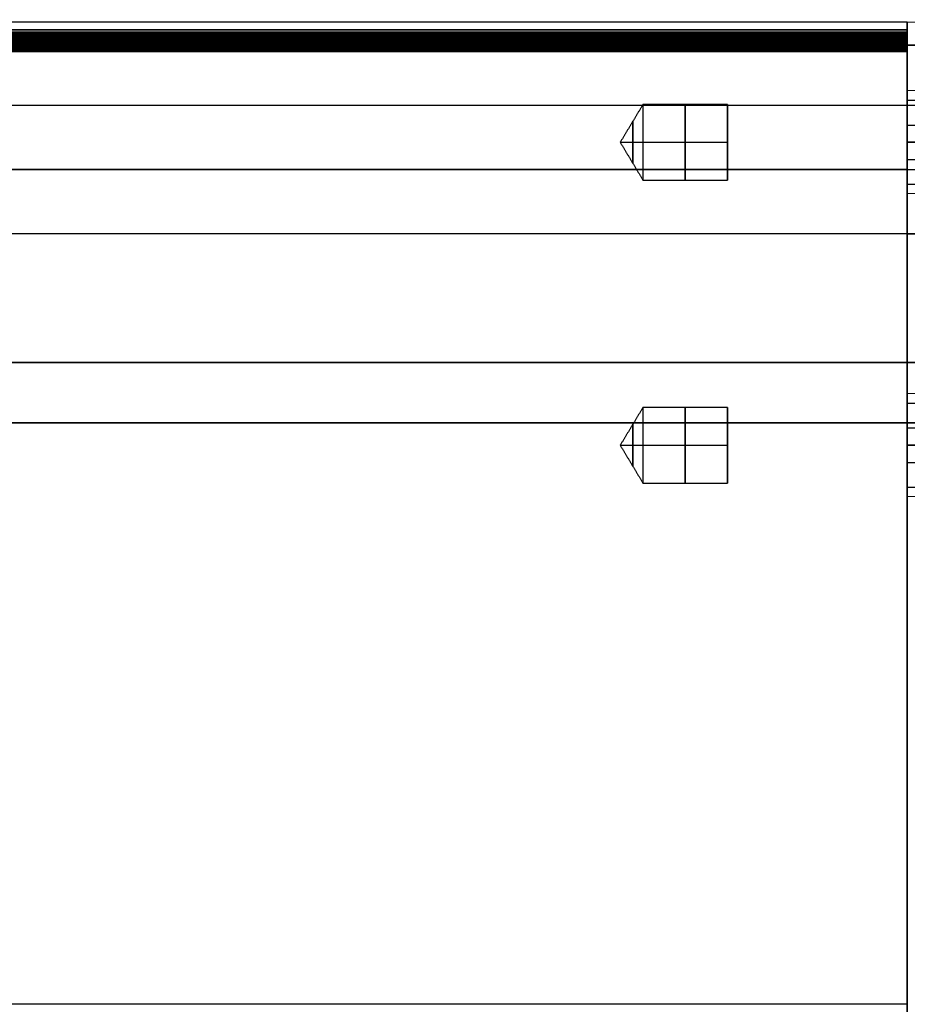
# Model space of a CAD drawing. Header units: millimetres. Extents: x 0 to 290, y -65 to 65.
# Tile 10 of 135: x 145 to 204, y 0 to 65. Entities that reach past the tile are written whole.
import ezdxf

# ---------------------------------------------------------------- set-up
doc = ezdxf.new("R2010")
doc.units = ezdxf.units.MM
doc.layers.add('Layer 01', color=7, linetype='Continuous', true_color=0x000000)

# ---------------------------------------------------------------- blocks, each defined once
blk = doc.blocks.new('Block 01')
at = {"layer": 'Layer 01'}
for p, q in [((250.517, 64.179, 0), (203.5, 65, 0)), ((203.5, 65, 0.002), (203.5, 65, 0.002)), ((203.5, 63.996, 22.924), (78, 63.996, 22.924)), ((203.5, 63.996, -22.923), (78, 63.996, -22.923)), ((203.5, 64.426, -23.948), (203.5, 63.425, -23.948)), ((203.5, 64.426, 23.948), (203.5, 63.425, 23.948)), ((203.5, 64.273, 26.95), (203.5, 64.273, 26.95)), ((203.5, 64.271, 26.992), (203.5, 64.271, 26.992)), ((203.5, 64.102, 29.954), (203.5, 63.1, 29.954)), ((203.5, 64.102, -29.954), (203.5, 63.1, -29.954)), ((203.5, 63.947, -24.933), (203.5, 63.947, -22.924)), ((203.5, 63.947, 22.924), (203.5, 63.947, 24.933)), ((78, 63.672, -28.925), (203.5, 63.672, -28.925)), ((78, 63.662, 28.925), (203.5, 63.662, 28.925)), ((78, 63.427, -23.901), (203.5, 63.427, -23.901)), ((203.5, 63.767, 35.092), (203.5, 63.767, 35.092)), ((203.5, 63.754, 35.281), (203.5, 63.754, 35.281)), ((203.5, 63.63, 28.925), (203.5, 63.63, 30.937)), ((203.5, 63.628, -30.938), (203.5, 63.628, -28.925)), ((78, 63.103, -29.895), (203.5, 63.103, -29.895)), ((210, 60.303, 37), (203.5, 60.473, 37)), ((203.5, 60.473, 37), (203.5, 60.053, 37)), ((191.6, 59.363, 37.955), (191.6, 54.742, 36.045)), ((191.6, 58.007, 34.689), (191.6, 56.098, 39.311)), ((203.5, 58.198, 34.227), (211.6, 58.198, 34.227)), ((184.498, 57.053, 37), (186, 57.053, 39.5)), ((184.498, 57.053, 37), (186, 57.053, 34.5)), ((186, 57.053, 39.5), (191.6, 57.053, 39.5)), ((186, 57.053, 34.5), (191.6, 57.053, 34.5)), ((203.5, 57.053, 40.42), (203.5, 57.053, 40)), ((203.5, 57.053, 34), (203.5, 57.053, 33.58)), ((203.5, 55.907, 39.773), (211.6, 55.907, 39.773)), ((78, 55.249, 42.419), (203.5, 55.249, 42.419)), ((203.5, 55.243, -42.581), (78, 55.243, -42.581)), ((203.5, 55.243, -42.581), (250.517, 55.243, -41.76)), ((203.5, 54.053, 37), (203.5, 53.632, 37)), ((210, 53.803, 37), (203.5, 53.632, 37)), ((203.5, 50.989, -42.581), (250.517, 50.989, -41.76)), ((203.5, 42.489, -56.04), (78, 42.489, -56.04)), ((203.5, 42.489, 50.919), (78, 42.489, 50.919)), ((203.5, 42.489, 55.96), (78, 42.489, 55.96)), ((209.509, 42.384, -60.896), (203.5, 42.489, -61.001)), ((209.509, 42.384, -56.041), (203.5, 42.489, -56.041)), ((203.5, 42.489, -51.081), (209.509, 42.384, -51.081)), ((250.517, 41.668, 55.96), (203.5, 42.489, 55.96)), ((203.5, 41.951, -63.005), (203.5, 41.95, -63.005)), ((203.5, 40.521, -64.446), (203.5, 40.521, -64.446)), ((210, 40.25, -57.053), (203.5, 40.42, -57.053)), ((203.5, 40.42, -57.053), (203.5, 40, -57.053)), ((191.6, 39.311, -56.098), (191.6, 34.689, -58.007)), ((191.6, 37.955, -59.363), (191.6, 36.045, -54.742)), ((203.5, 38.146, -59.825), (211.6, 38.146, -59.825)), ((184.498, 37, -57.053), (186, 37, -54.553)), ((184.498, 37, -57.053), (186, 37, -59.553)), ((186, 37, -54.553), (191.6, 37, -54.553)), ((186, 37, -59.553), (191.6, 37, -59.553)), ((203.5, 37, -53.632), (203.5, 37, -54.053)), ((203.5, 37, -60.053), (203.5, 37, -60.473)), ((203.5, 35.854, -54.28), (211.6, 35.854, -54.28)), ((203.5, 34, -57.053), (203.5, 33.58, -57.053)), ((210, 33.75, -57.053), (203.5, 33.58, -57.053)), ((203.5, 0, -65), (135.525, 0, -65))]:
    blk.add_line(p, q, dxfattribs=at)
at = {"layer": 'Layer 01', "extrusion": (1, 2.72574e-14, 1.21652e-19)}
blk.add_arc((-435.001, 0, 203.5), 500.001, 357.42705, 2.57346, dxfattribs=at)
at = {"layer": 'Layer 01', "extrusion": (-1, 0, 0)}
for centre, radius, start, end in [((435, 0, -203.5), 500, 177.42702, 180), ((-63.996, 22.424, -203.5), 0.5, 89.90466, 176.96072), ((-63.996, -22.423, -203.5), 0.5, 182.81293, 270.06107), ((-63.853, -25.424, -203.5), 0.5, 92.37399, 180), ((-63.853, -25.424, -203.5), 0.5, 180, 182.70109), ((-63.853, 25.424, -203.5), 0.5, 177.08244, 177.56), ((-63.511, -31.424, -203.5), 0.5, 93.00844, 180), ((-63.511, -31.424, -203.5), 0.5, 180, 183.44129), ((435, 0, -203.5), 499, 177.19718, 177.31202), ((435, 0, -203.5), 499, 176.5079, 176.62282), ((-57.053, 37, -203.5), 3, 157.55172, 337.55172), ((-57.053, 37, -186), 2.5, 180, 0), ((-57.053, 37, -191.6), 2.5, 360, 180), ((-57.053, 37, -191.6), 2.5, 180, 0), ((-37, -57.053, -203.5), 3, 157.55172, 337.55172), ((-37, -57.053, -186), 2.5, 180, 0), ((-37, -57.053, -191.6), 2.5, 0, 180), ((-37, -57.053, -191.6), 2.5, 180, 0)]:
    blk.add_arc(centre, radius, start, end, dxfattribs=at)
at = {"layer": 'Layer 01', "extrusion": (1, 0, 0)}
for centre, radius, start, end in [((-435, 0, 203.5), 500, 357.42702, 360), ((63.996, 22.424, 203.5), 0.5, 2.57298, 3.03928), ((-435, 0, 203.5), 500, 2.91756, 3.26229), ((-435, 0, 203.5), 500, 356.73771, 357.08244), ((-435, 0, 203.5), 500, 355.53885, 356.39316), ((-435, 0, 203.5), 500, 3.6068, 4.4425), ((63.633, 29.425, 203.5), 0.5, 183.37718, 270), ((57.053, 37, 203.5), 3.42, 270, 90), ((57.053, 37, 186), 2.5, 0, 180), ((57.053, 37, 188.8), 2.5, 0, 180), ((57.053, 37, 188.8), 2.5, 180, 0), ((57.053, 37, 203.5), 3, 22.44828, 202.44828), ((59.497, -38.581, 203.5), 4, 270, 270.00796), ((57.053, 37, 185.324), 1.375, 0, 180), ((57.053, 37, 185.324), 1.375, 180, 0), ((57.053, 37, 203.5), 3.42, 90, 270), ((50.989, -51.081, 203.5), 8.5, 90, 180), ((50.989, 50.919, 203.5), 8.5, 179.99995, 270), ((38.489, 61, 203.5), 4, 0, 0.00886), ((37, -57.053, 203.5), 3.42, 270, 90), ((37, -57.053, 203.5), 3, 22.44828, 202.44828), ((37, -57.053, 186), 2.5, 0, 180), ((37, -57.053, 188.8), 2.5, 0, 180), ((37, -57.053, 188.8), 2.5, 180, 0), ((37, -57.053, 185.324), 1.375, 0, 180), ((37, -57.053, 185.324), 1.375, 180, 0), ((37, -57.053, 203.5), 3.42, 90, 270)]:
    blk.add_arc(centre, radius, start, end, dxfattribs=at)
at = {"layer": 'Layer 01', "extrusion": (1, 6.27918e-12, -3.01091e-13)}
blk.add_arc((-435, 0, 203.5), 500, 357.08267, 357.4268, dxfattribs=at)
at = {"layer": 'Layer 01', "extrusion": (1, 6.30825e-12, 3.02486e-13)}
blk.add_arc((-435, 0, 203.5), 500, 2.57346, 2.9171, dxfattribs=at)
at = {"layer": 'Layer 01', "extrusion": (1, -6.47575e-09, 2.91002e-10)}
blk.add_arc((63.996, -22.423, 203.5), 0.5, 357.18707, 357.42702, dxfattribs=at)
at = {"layer": 'Layer 01', "extrusion": (-1, -6.26949e-11, 3.28387e-17)}
blk.add_arc((-63.853, 25.424, -203.5), 0.5, 177.56, 180, dxfattribs=at)
at = {"layer": 'Layer 01', "extrusion": (-1, -5.9252e-14, 0)}
blk.add_arc((-63.853, 25.424, -203.5), 0.5, 180, 267.67028, dxfattribs=at)
at = {"layer": 'Layer 01', "extrusion": (-1, -6.2482e-12, -3.37267e-13)}
blk.add_arc((435, 0, -203.5), 500, 176.73764, 177.0829, dxfattribs=at)
at = {"layer": 'Layer 01', "extrusion": (1, 6.30416e-12, -3.78353e-13)}
blk.add_arc((-435, 0, 203.5), 500, 356.39333, 356.73754, dxfattribs=at)
at = {"layer": 'Layer 01', "extrusion": (1, 6.30416e-12, 3.78353e-13)}
blk.add_arc((-435, 0, 203.5), 500, 3.26236, 3.60678, dxfattribs=at)
at = {"layer": 'Layer 01', "extrusion": (1, -1.03195e-08, 5.88201e-10)}
blk.add_arc((63.691, -28.425, 203.5), 0.5, 356.5477, 356.73771, dxfattribs=at)
at = {"layer": 'Layer 01', "extrusion": (-1, 2.61743e-29, -2.78009e-29)}
blk.add_arc((-63.691, -28.425, -203.5), 0.5, 183.4523, 270, dxfattribs=at)
at = {"layer": 'Layer 01', "extrusion": (-1, -5.33349e-13, -4.14317e-14)}
blk.add_arc((435.109, -0.007, -203.5), 500.109, 175.5576, 176.39322, dxfattribs=at)
at = {"layer": 'Layer 01', "extrusion": (-1, -1.13776e-16, 7.23709e-15)}
blk.add_arc((-38.489, -61, -203.5), 4, 180.14871, 269.09931, dxfattribs=at)
at = {"layer": 'Layer 01'}
for points, degree in [([(203.5, 65, 0), (140.75, 65, 0), (78, 65, 0)], 2), ([(78, 64.496, 22.446), (140.75, 64.496, 22.446), (203.5, 64.496, 22.446)], 2), ([(203.5, 64.496, -22.446), (140.75, 64.496, -22.446), (78, 64.496, -22.446)], 2), ([(203.5, 64.353, -25.424), (140.75, 64.353, -25.424), (78, 64.353, -25.424)], 2), ([(203.5, 64.353, 25.424), (140.75, 64.353, 25.424), (78, 64.353, 25.424)], 2), ([(78, 64.352, 25.45), (140.75, 64.352, 25.45), (203.5, 64.352, 25.45)], 2), ([(78, 64.352, -25.45), (140.75, 64.352, -25.45), (203.5, 64.352, -25.45)], 2), ([(203.5, 64.273, 26.952), (140.75, 64.273, 26.952), (78, 64.273, 26.952)], 2), ([(203.5, 64.273, -26.952), (140.75, 64.273, -26.952), (78, 64.273, -26.952)], 2), ([(78, 64.19, 28.453), (140.75, 64.19, 28.453), (203.5, 64.19, 28.453)], 2), ([(203.5, 64.19, -28.453), (140.75, 64.19, -28.453), (78, 64.19, -28.453)], 2), ([(203.5, 64.183, 28.512), (140.75, 64.183, 28.512), (78, 64.183, 28.512)], 2), ([(203.5, 64.169, 28.571), (140.75, 64.169, 28.571), (78, 64.169, 28.571)], 2), ([(203.5, 64.147, 28.629), (140.75, 64.147, 28.629), (78, 64.147, 28.629)], 2), ([(203.5, 64.101, 28.711), (140.75, 64.101, 28.711), (78, 64.101, 28.711)], 2), ([(203.5, 64.034, 28.788), (140.75, 64.034, 28.788), (78, 64.034, 28.788)], 2), ([(203.5, 64.011, -31.424), (140.75, 64.011, -31.424), (78, 64.011, -31.424)], 2), ([(78, 64.01, -31.455), (140.75, 64.01, -31.455), (203.5, 64.01, -31.455)], 2), ([(203.5, 64.01, 31.455), (140.75, 64.01, 31.455), (78, 64.01, 31.455)], 2), ([(203.5, 64.006, 31.358), (140.75, 64.006, 31.358), (78, 64.006, 31.358)], 2), ([(78, 63.996, 22.924), (140.75, 63.996, 22.924), (203.5, 63.996, 22.924)], 2), ([(203.5, 63.996, -22.923), (140.75, 63.996, -22.923), (78, 63.996, -22.923)], 2), ([(203.5, 63.984, 31.261), (140.75, 63.984, 31.261), (78, 63.984, 31.261)], 2), ([(203.5, 63.979, 22.923), (140.75, 63.979, 22.923), (78, 63.979, 22.923)], 2), ([(203.5, 63.979, -22.923), (140.75, 63.979, -22.923), (78, 63.979, -22.923)], 2), ([(78, 63.962, 22.923), (140.75, 63.962, 22.923), (203.5, 63.962, 22.923)], 2), ([(78, 63.962, -22.923), (140.75, 63.962, -22.923), (203.5, 63.962, -22.923)], 2), ([(203.5, 63.961, 28.845), (140.75, 63.961, 28.845), (78, 63.961, 28.845)], 2), ([(203.5, 63.945, 31.176), (140.75, 63.945, 31.176), (78, 63.945, 31.176)], 2), ([(203.5, 63.886, 31.092), (140.75, 63.886, 31.092), (78, 63.886, 31.092)], 2), ([(78, 63.873, -24.924), (140.75, 63.873, -24.924), (203.5, 63.873, -24.924)], 2), ([(203.5, 63.873, 24.924), (140.75, 63.873, 24.924), (78, 63.873, 24.924)], 2), ([(203.5, 63.869, 28.892), (140.75, 63.869, 28.892), (78, 63.869, 28.892)], 2), ([(203.5, 64.19, 28.453), (203.5, 64.19, 28.454), (203.5, 64.19, 28.454), (203.5, 64.19, 28.454)], 3), ([(203.5, 64.01, 31.454), (203.5, 64.01, 31.454), (203.5, 64.01, 31.454), (203.5, 64.01, 31.455)], 3), ([(203.5, 63.996, -22.923), (203.5, 63.985, -22.923), (203.5, 63.973, -22.923), (203.5, 63.962, -22.923)], 3), ([(203.5, 63.962, 22.923), (203.5, 63.973, 22.923), (203.5, 63.984, 22.923), (203.5, 63.996, 22.924)], 3), ([(203.5, 63.819, 31.029), (140.75, 63.819, 31.029), (78, 63.819, 31.029)], 2), ([(203.5, 63.792, 28.915), (140.75, 63.792, 28.915), (78, 63.792, 28.915)], 2), ([(203.5, 63.767, 35.093), (140.75, 63.767, 35.093), (78, 63.767, 35.093)], 2), ([(203.5, 63.763, 22.96), (140.75, 63.763, 22.96), (78, 63.763, 22.96)], 2), ([(203.5, 63.761, -35.174), (140.75, 63.761, -35.174), (78, 63.761, -35.174)], 2), ([(203.5, 63.73, 30.974), (140.75, 63.73, 30.974), (78, 63.73, 30.974)], 2), ([(203.5, 63.696, 30.959), (140.75, 63.696, 30.959), (78, 63.696, 30.959)], 2), ([(78, 63.691, 28.925), (140.75, 63.691, 28.925), (203.5, 63.691, 28.925)], 2), ([(203.5, 63.691, -28.925), (140.75, 63.691, -28.925), (78, 63.691, -28.925)], 2), ([(203.5, 63.69, 24.877), (140.75, 63.69, 24.877), (78, 63.69, 24.877)], 2), ([(203.5, 63.69, -24.877), (140.75, 63.69, -24.877), (78, 63.69, -24.877)], 2), ([(78, 63.653, -28.925), (140.75, 63.653, -28.925), (203.5, 63.653, -28.925)], 2), ([(203.5, 63.653, 30.944), (140.75, 63.653, 30.944), (78, 63.653, 30.944)], 2), ([(78, 63.633, 28.925), (140.75, 63.633, 28.925), (203.5, 63.633, 28.925)], 2), ([(203.5, 63.606, 23.064), (140.75, 63.606, 23.064), (78, 63.606, 23.064)], 2), ([(203.5, 63.606, -23.064), (140.75, 63.606, -23.064), (78, 63.606, -23.064)], 2), ([(203.5, 63.601, 30.931), (140.75, 63.601, 30.931), (78, 63.601, 30.931)], 2), ([(78, 63.542, 30.924), (140.75, 63.542, 30.924), (203.5, 63.542, 30.924)], 2), ([(78, 63.537, -30.924), (140.75, 63.537, -30.924), (203.5, 63.537, -30.924)], 2), ([(203.5, 63.532, 24.761), (140.75, 63.532, 24.761), (78, 63.532, 24.761)], 2), ([(203.5, 63.532, -24.761), (140.75, 63.532, -24.761), (78, 63.532, -24.761)], 2), ([(78, 63.498, 38.729), (140.75, 63.498, 38.729), (203.5, 63.498, 38.729)], 2), ([(78, 63.485, -38.892), (140.75, 63.485, -38.892), (203.5, 63.485, -38.892)], 2), ([(203.5, 63.451, 23.402), (140.75, 63.451, 23.402), (78, 63.451, 23.402)], 2), ([(78, 63.451, -23.402), (140.75, 63.451, -23.402), (203.5, 63.451, -23.402)], 2), ([(203.5, 63.432, 24.594), (140.75, 63.432, 24.594), (78, 63.432, 24.594)], 2), ([(203.5, 63.432, -24.594), (140.75, 63.432, -24.594), (78, 63.432, -24.594)], 2), ([(203.5, 63.427, 23.901), (140.75, 63.427, 23.901), (78, 63.427, 23.901)], 2), ([(203.5, 63.415, -28.977), (140.75, 63.415, -28.977), (78, 63.415, -28.977)], 2), ([(78, 63.403, 24.401), (140.75, 63.403, 24.401), (203.5, 63.403, 24.401)], 2), ([(78, 63.403, -24.401), (140.75, 63.403, -24.401), (203.5, 63.403, -24.401)], 2), ([(203.5, 63.36, 30.878), (140.75, 63.36, 30.878), (78, 63.36, 30.878)], 2), ([(203.5, 63.354, -30.875), (140.75, 63.354, -30.875), (78, 63.354, -30.875)], 2), ([(203.5, 63.291, -29.063), (140.75, 63.291, -29.063), (78, 63.291, -29.063)], 2), ([(203.5, 63.633, 28.925), (203.5, 63.662, 28.925), (203.5, 63.691, 28.925)], 2), ([(203.5, 63.691, -28.925), (203.5, 63.672, -28.925), (203.5, 63.653, -28.925)], 2), ([(209.509, 63.401, 38.624), (207.506, 63.433, 38.659), (205.503, 63.465, 38.695), (203.5, 63.498, 38.73)], 3), ([(203.5, 63.498, 38.73), (203.5, 63.494, 38.783), (203.5, 63.488, 38.836), (203.5, 63.482, 38.888)], 3), ([(203.5, 63.485, -38.892), (219.172, 63.232, -38.617), (234.845, 62.979, -38.341), (250.517, 62.726, -38.065)], 3), ([(203.5, 63.485, -38.892), (203.5, 63.485, -38.892), (203.5, 63.485, -38.892)], 2), ([(203.5, 63.484, -38.908), (203.5, 63.484, -38.903), (203.5, 63.485, -38.897), (203.5, 63.485, -38.892)], 3), ([(203.5, 63.451, -23.402), (203.5, 63.427, -23.901), (203.5, 63.403, -24.401)], 2), ([(203.5, 63.199, -30.757), (140.75, 63.199, -30.757), (78, 63.199, -30.757)], 2), ([(203.5, 63.198, 30.756), (140.75, 63.198, 30.756), (78, 63.198, 30.756)], 2), ([(203.5, 63.133, 29.396), (140.75, 63.133, 29.396), (78, 63.133, 29.396)], 2), ([(78, 63.133, -29.396), (140.75, 63.133, -29.396), (203.5, 63.133, -29.396)], 2), ([(203.5, 63.104, 29.895), (140.75, 63.104, 29.895), (78, 63.104, 29.895)], 2), ([(203.5, 63.1, -30.588), (140.75, 63.1, -30.588), (78, 63.1, -30.588)], 2), ([(203.5, 63.097, 30.58), (140.75, 63.097, 30.58), (78, 63.097, 30.58)], 2), ([(78, 63.073, 30.395), (140.75, 63.073, 30.395), (203.5, 63.073, 30.395)], 2), ([(78, 63.073, -30.395), (140.75, 63.073, -30.395), (203.5, 63.073, -30.395)], 2), ([(203.5, 63.133, -29.396), (203.5, 63.103, -29.895), (203.5, 63.073, -30.395)], 2), ([(78, 59.51, 42.419), (140.75, 59.51, 42.419), (203.5, 59.51, 42.419)], 2), ([(203.5, 59.497, -42.581), (140.75, 59.497, -42.581), (78, 59.497, -42.581)], 2), ([(186, 59.553, 37), (185.249, 58.303, 37), (184.498, 57.053, 37)], 2), ([(191.6, 59.553, 37), (188.8, 59.553, 37), (186, 59.553, 37)], 2), ([(211.6, 59.825, 38.146), (207.55, 59.825, 38.146), (203.5, 59.825, 38.146)], 2), ([(203.5, 59.498, -42.581), (203.5, 59.52, -42.581), (203.5, 59.543, -42.58), (203.5, 59.565, -42.58)], 3), ([(203.5, 59.51, 42.419), (205.503, 59.478, 42.384), (207.506, 59.446, 42.35), (209.509, 59.413, 42.315)], 3), ([(203.5, 59.51, 42.419), (203.5, 59.51, 42.419), (203.5, 59.51, 42.419)], 2), ([(203.5, 59.51, 42.419), (203.5, 55.249, 42.419), (203.5, 50.989, 42.419)], 2), ([(250.517, 58.738, -41.76), (227.009, 59.118, -42.17), (203.5, 59.498, -42.581)], 2), ([(203.5, 50.989, -42.581), (203.5, 55.243, -42.581), (203.5, 59.497, -42.581)], 2), ([(184.498, 57.053, 37), (185.249, 55.803, 37), (186, 54.553, 37)], 2), ([(203.5, 57.053, 40.42), (206.75, 57.053, 40.335), (210, 57.053, 40.25)], 2), ([(210, 57.053, 33.75), (206.75, 57.053, 33.665), (203.5, 57.053, 33.58)], 2), ([(186, 54.553, 37), (188.8, 54.553, 37), (191.6, 54.553, 37)], 2), ([(203.5, 54.28, 35.854), (207.55, 54.28, 35.854), (211.6, 54.28, 35.854)], 2), ([(203.5, 50.989, -42.581), (140.75, 50.989, -42.581), (78, 50.989, -42.581)], 2), ([(203.5, 50.989, 42.419), (140.75, 50.989, 42.419), (78, 50.989, 42.419)], 2), ([(250.517, 50.989, -41.76), (227.009, 50.989, -42.17), (203.5, 50.989, -42.581)], 2), ([(203.5, 50.989, 42.419), (206.504, 50.989, 42.367), (209.509, 50.989, 42.315)], 2), ([(78, 42.489, -61), (140.75, 42.489, -61), (203.5, 42.489, -61)], 2), ([(203.5, 42.489, -51.081), (140.75, 42.489, -51.081), (78, 42.489, -51.081)], 2), ([(203.5, 42.489, 50.919), (140.75, 42.489, 50.919), (78, 42.489, 50.919)], 2), ([(203.5, 42.489, 61), (140.75, 42.489, 61), (78, 42.489, 61)], 2), ([(203.5, 42.489, -61.001), (206.504, 42.437, -60.948), (209.509, 42.384, -60.896)], 2), ([(203.5, 42.489, -51.081), (206.504, 42.437, -51.081), (209.509, 42.384, -51.081)], 2), ([(250.517, 41.668, 60.18), (227.009, 42.079, 60.59), (203.5, 42.489, 61.001)], 2), ([(250.517, 41.668, 50.919), (227.009, 42.079, 50.919), (203.5, 42.489, 50.919)], 2), ([(203.5, 42.489, 50.919), (203.5, 42.489, 55.96), (203.5, 42.489, 61)], 2), ([(203.5, 42.489, -61.001), (203.5, 42.489, -61), (203.5, 42.489, -61)], 2), ([(203.5, 42.489, -61), (203.5, 42.489, -56.04), (203.5, 42.489, -51.081)], 2), ([(211.6, 39.773, -55.907), (207.55, 39.773, -55.907), (203.5, 39.773, -55.907)], 2), ([(186, 39.5, -57.053), (185.249, 38.25, -57.053), (184.498, 37, -57.053)], 2), ([(191.6, 39.5, -57.053), (188.8, 39.5, -57.053), (186, 39.5, -57.053)], 2), ([(78, 38.489, 65), (140.75, 38.489, 65), (203.5, 38.489, 65)], 2), ([(203.5, 38.489, -65), (140.75, 38.489, -65), (78, 38.489, -65)], 2), ([(209.509, 38.385, -64.895), (206.504, 38.437, -64.948), (203.5, 38.49, -65)], 2), ([(203.5, 38.49, 65), (227.009, 38.079, 64.59), (250.517, 37.669, 64.179)], 2), ([(203.5, 38.49, 65), (203.5, 38.489, 65), (203.5, 38.489, 65)], 2), ([(203.5, 38.489, 65), (203.5, -0.011, 65), (203.5, -38.511, 65)], 2), ([(203.5, -38.489, -65), (203.5, 0, -65), (203.5, 38.489, -65)], 2), ([(184.498, 37, -57.053), (185.249, 35.75, -57.053), (186, 34.5, -57.053)], 2), ([(203.5, 37, -53.632), (206.75, 37, -53.718), (210, 37, -53.803)], 2), ([(210, 37, -60.303), (206.75, 37, -60.388), (203.5, 37, -60.473)], 2), ([(186, 34.5, -57.053), (188.8, 34.5, -57.053), (191.6, 34.5, -57.053)], 2), ([(203.5, 34.227, -58.198), (207.55, 34.227, -58.198), (211.6, 34.227, -58.198)], 2)]:
    blk.add_open_spline(points, degree=degree, dxfattribs=at)
for points, weights, degree in [([(203.5, 64.352, -25.45), (203.5, 64.352, -25.449), (203.5, 64.352, -25.448)], [1, 0.999999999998, 1], 2), ([(203.5, 63.498, 38.729), (203.5, 63.498, 38.73), (203.5, 63.498, 38.73)], [1, 0.999999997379, 1], 2), ([(203.5, 38.552, -65), (203.5, 40.861, -64.964), (203.5, 42.484, -63.32), (203.5, 42.489, -61.01)], [1, 0.809035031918, 0.809035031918, 1], 3), ([(203.5, 42.489, -61.01), (203.5, 42.489, -61.007), (203.5, 42.489, -61.004), (203.5, 42.489, -61.001)], [1, 0.999999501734, 0.999999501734, 1], 3), ([(203.5, 38.49, -65), (203.5, 38.511, -65), (203.5, 38.531, -65), (203.5, 38.552, -65)], [1, 0.999979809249, 0.999979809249, 1], 3), ([(203.5, 38.489, -65), (203.5, 38.489, -65), (203.5, 38.49, -65)], [1, 0.999999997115, 1], 2)]:
    blk.add_rational_spline(points, weights, degree=degree, dxfattribs=at)
for points, degree, knots in [([(203.5, 63.691, 28.925), (203.5, 63.725, 28.923), (203.5, 63.785, 28.919), (203.5, 63.877, 28.892), (203.5, 63.96, 28.85), (203.5, 64.039, 28.788), (203.5, 64.102, 28.715), (203.5, 64.144, 28.64), (203.5, 64.17, 28.572), (203.5, 64.184, 28.513), (203.5, 64.188, 28.473), (203.5, 64.19, 28.454)], 3, [0, 0, 0, 0, 0.1022054, 0.1828586, 0.287243, 0.3797822, 0.482752, 0.5767071, 0.6392564, 0.7001237, 0.7591857, 0.7591857, 0.7591857, 0.7591857]), ([(203.5, 64.01, 31.454), (203.5, 64.01, 31.422), (203.5, 64.01, 31.357), (203.5, 63.987, 31.262), (203.5, 63.947, 31.172), (203.5, 63.89, 31.093), (203.5, 63.817, 31.024), (203.5, 63.751, 30.983), (203.5, 63.694, 30.957), (203.5, 63.651, 30.942), (203.5, 63.599, 30.93), (203.5, 63.562, 30.926), (203.5, 63.542, 30.924)], 3, [0, 0, 0, 0, 0.0961698, 0.1967613, 0.290774, 0.3939041, 0.4864632, 0.5910453, 0.6286187, 0.6744471, 0.7279884, 0.788419, 0.788419, 0.788419, 0.788419]), ([(203.5, 63.451, 23.402), (203.5, 63.46, 23.202), (203.5, 63.606, 23.064), (203.5, 63.68, 22.994), (203.5, 63.763, 22.96), (203.5, 63.852, 22.923), (203.5, 63.962, 22.923)], 2, [-0.798046, -0.798046, -0.798046, -0.3978116, -0.3978116, -0.2064231, -0.2064231, 0, 0, 0]), ([(203.5, 63.962, -22.923), (203.5, 63.753, -22.923), (203.5, 63.606, -23.064), (203.5, 63.46, -23.204), (203.5, 63.451, -23.402)], 2, [-0.8122118, -0.8122118, -0.8122118, -0.3996008, -0.3996008, 0, 0, 0]), ([(203.5, 63.403, -24.401), (203.5, 63.398, -24.503), (203.5, 63.432, -24.594), (203.5, 63.467, -24.689), (203.5, 63.532, -24.761), (203.5, 63.6, -24.836), (203.5, 63.69, -24.877), (203.5, 63.783, -24.921), (203.5, 63.873, -24.924)], 2, [-0.7911143, -0.7911143, -0.7911143, -0.5916042, -0.5916042, -0.3926409, -0.3926409, -0.1932404, -0.1932404, 0, 0, 0]), ([(203.5, 63.873, 24.924), (203.5, 63.781, 24.921), (203.5, 63.69, 24.877), (203.5, 63.597, 24.833), (203.5, 63.532, 24.761), (203.5, 63.465, 24.685), (203.5, 63.432, 24.594), (203.5, 63.398, 24.501), (203.5, 63.403, 24.401)], 2, [-0.7907428, -0.7907428, -0.7907428, -0.5976871, -0.5976871, -0.3982895, -0.3982895, -0.19933, -0.19933, 0, 0, 0]), ([(203.5, 63.653, -28.925), (203.5, 63.517, -28.925), (203.5, 63.415, -28.977), (203.5, 63.347, -29.012), (203.5, 63.291, -29.063), (203.5, 63.144, -29.201), (203.5, 63.133, -29.396)], 2, [-0.7997505, -0.7997505, -0.7997505, -0.5492493, -0.5492493, -0.3964969, -0.3964969, 0, 0, 0]), ([(203.5, 63.542, 30.924), (203.5, 63.483, 30.92), (203.5, 63.42, 30.906), (203.5, 63.3, 30.85), (203.5, 63.244, 30.808), (203.5, 63.152, 30.705), (203.5, 63.118, 30.643), (203.5, 63.077, 30.517), (203.5, 63.07, 30.453), (203.5, 63.073, 30.395)], 3, [-0.7899126, -0.7899126, -0.7899126, -0.7899126, -0.5924344, -0.5924344, -0.3949563, -0.3949563, -0.1974781, -0.1974781, 0, 0, 0, 0]), ([(203.5, 63.073, -30.395), (203.5, 63.067, -30.497), (203.5, 63.1, -30.588), (203.5, 63.134, -30.684), (203.5, 63.199, -30.757), (203.5, 63.265, -30.833), (203.5, 63.354, -30.875), (203.5, 63.449, -30.92), (203.5, 63.537, -30.924)], 2, [0, 0, 0, 0.1996211, 0.1996211, 0.3986045, 0.3986045, 0.5981394, 0.5981394, 0.7906788, 0.7906788, 0.7906788]), ([(203.5, 59.565, -42.58), (203.5, 60.056, -42.572), (203.5, 60.545, -42.472), (203.5, 61.454, -42.104), (203.5, 61.874, -41.835), (203.5, 62.59, -41.164), (203.5, 62.886, -40.762), (203.5, 63.313, -39.878), (203.5, 63.444, -39.397), (203.5, 63.484, -38.908)], 3, [-5.920658, -5.920658, -5.920658, -5.920658, -4.440493, -4.440493, -2.960329, -2.960329, -1.480164, -1.480164, 0, 0, 0, 0]), ([(203.5, 63.482, 38.888), (203.5, 63.425, 39.369), (203.5, 63.28, 39.84), (203.5, 62.832, 40.699), (203.5, 62.529, 41.087), (203.5, 61.805, 41.731), (203.5, 61.384, 41.986), (203.5, 60.479, 42.33), (203.5, 59.995, 42.419), (203.5, 59.51, 42.419)], 3, [-5.844401, -5.844401, -5.844401, -5.844401, -4.383301, -4.383301, -2.922201, -2.922201, -1.4611, -1.4611, 0, 0, 0, 0]), ([(203.5, 42.489, 61.001), (203.5, 42.489, 61.524), (203.5, 42.385, 62.047), (203.5, 41.984, 63.015), (203.5, 41.688, 63.458), (203.5, 40.947, 64.199), (203.5, 40.504, 64.495), (203.5, 39.537, 64.896), (203.5, 39.013, 65), (203.5, 38.49, 65)], 3, [-6.322125, -6.322125, -6.322125, -6.322125, -4.741594, -4.741594, -3.161063, -3.161063, -1.580531, -1.580531, 0, 0, 0, 0])]:
    blk.add_open_spline(points, degree=degree, knots=knots, dxfattribs=at)

msp = doc.modelspace()

# ---------------------------------------------------------------- block references
at = {"layer": 'Layer 01'}
msp.add_blockref('Block 01', (0, 0), dxfattribs=at)

doc.saveas('drawing.dxf')
